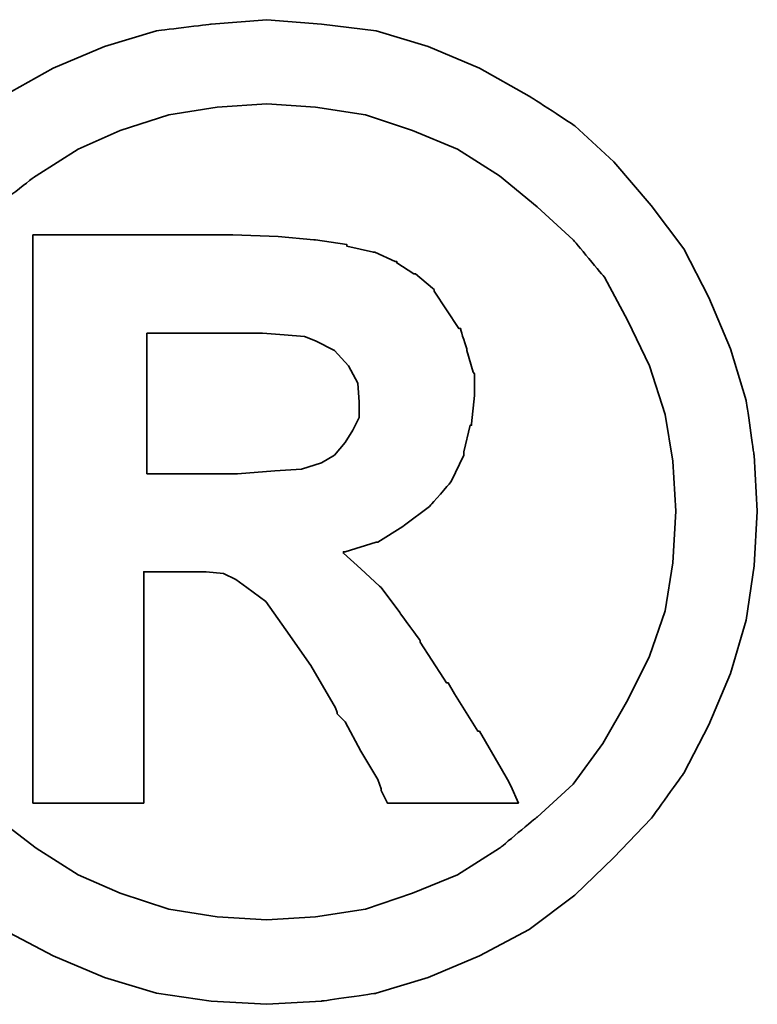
# Model space of a CAD drawing. Header units: millimetres. Extents: x 369 to 638, y 381 to 472.
# Tile 19 of 45: x 564.633 to 565.119, y 416.206 to 416.856. Entities that reach past the tile are written whole.
import ezdxf

# ---------------------------------------------------------------- set-up
doc = ezdxf.new("R2010")
doc.units = ezdxf.units.MM
doc.header["$LTSCALE"] = 0.15
doc.layers.add('DIM', color=4, linetype='CONTINUOUS')
doc.layers.add('layer 1', color=7, linetype='CONTINUOUS')

# ---------------------------------------------------------------- blocks, each defined once
blk = doc.blocks.new('TBI MOTION logo(完整正式版)')
at = {"layer": 'layer 1', "color": 22, "lineweight": 35}
for points, knots in [([(-91.89366, 20.43624), (-91.89366, 20.43624), (-91.91351, 20.77862), (-91.91351, 20.77862), (-91.91351, 20.77862), (-91.91351, 20.77862), (-91.96114, 21.11206), (-91.96114, 21.11206), (-91.96114, 21.11206), (-91.96114, 21.11206), (-92.05641, 21.42764), (-92.05641, 21.42764), (-92.05641, 21.42764), (-92.05641, 21.42764), (-92.18939, 21.74124), (-92.18939, 21.74124), (-92.18939, 21.74124), (-92.18939, 21.74124), (-92.34222, 22.03697), (-92.34222, 22.03697), (-92.34222, 22.03697), (-92.34222, 22.03697), (-92.5407, 22.30294), (-92.5407, 22.30294), (-92.5407, 22.30294), (-92.5407, 22.30294), (-92.76895, 22.5689), (-92.76895, 22.5689), (-92.76895, 22.5689), (-92.76895, 22.5689), (-93.00713, 22.78921), (-93.00713, 22.78921), (-93.00713, 22.78921), (-93.00713, 22.78921), (-93.285, 22.96982), (-93.285, 22.96982), (-93.285, 22.96982), (-93.285, 22.96982), (-93.58867, 23.14051), (-93.58867, 23.14051), (-93.58867, 23.14051), (-93.58867, 23.14051), (-93.90227, 23.2735), (-93.90227, 23.2735), (-93.90227, 23.2735), (-93.90227, 23.2735), (-94.21785, 23.36877), (-94.21785, 23.36877), (-94.21785, 23.36877), (-94.21785, 23.36877), (-94.55129, 23.40846), (-94.55129, 23.40846), (-94.55129, 23.40846), (-94.55129, 23.40846), (-94.88474, 23.43625), (-94.88474, 23.43625), (-94.88474, 23.43625), (-94.88474, 23.43625), (-95.22612, 23.40846), (-95.22612, 23.40846), (-95.22612, 23.40846), (-95.22612, 23.40846), (-95.55956, 23.36877), (-95.55956, 23.36877), (-95.55956, 23.36877), (-95.55956, 23.36877), (-95.87515, 23.2735), (-95.87515, 23.2735), (-95.87515, 23.2735), (-95.87515, 23.2735), (-96.18973, 23.14051), (-96.18973, 23.14051), (-96.18973, 23.14051), (-96.18973, 23.14051), (-96.4944, 22.96982), (-96.4944, 22.96982), (-96.4944, 22.96982), (-96.4944, 22.96982), (-96.77028, 22.78921), (-96.77028, 22.78921), (-96.77028, 22.78921), (-96.77028, 22.78921), (-97.00846, 22.5689), (-97.00846, 22.5689), (-97.00846, 22.5689), (-97.00846, 22.5689), (-97.23671, 22.30294), (-97.23671, 22.30294), (-97.23671, 22.30294), (-97.23671, 22.30294), (-97.43618, 22.03697), (-97.43618, 22.03697), (-97.43618, 22.03697), (-97.43618, 22.03697), (-97.58901, 21.74124), (-97.58901, 21.74124), (-97.58901, 21.74124), (-97.58901, 21.74124), (-97.72298, 21.42764), (-97.72298, 21.42764), (-97.72298, 21.42764), (-97.72298, 21.42764), (-97.81825, 21.11206), (-97.81825, 21.11206), (-97.81825, 21.11206), (-97.81825, 21.11206), (-97.86589, 20.77862), (-97.86589, 20.77862), (-97.86589, 20.77862), (-97.86589, 20.77862), (-97.88375, 20.43624), (-97.88375, 20.43624), (-97.88375, 20.43624), (-97.88375, 20.43624), (-97.86589, 20.1028), (-97.86589, 20.1028), (-97.86589, 20.1028), (-97.86589, 20.1028), (-97.81825, 19.77035), (-97.81825, 19.77035), (-97.81825, 19.77035), (-97.81825, 19.77035), (-97.72298, 19.44583), (-97.72298, 19.44583), (-97.72298, 19.44583), (-97.72298, 19.44583), (-97.58901, 19.13224), (-97.58901, 19.13224), (-97.58901, 19.13224), (-97.58901, 19.13224), (-97.43618, 18.83749), (-97.43618, 18.83749), (-97.43618, 18.83749), (-97.43618, 18.83749), (-97.23671, 18.55963), (-97.23671, 18.55963), (-97.23671, 18.55963), (-97.23671, 18.55963), (-97.00846, 18.32145), (-97.00846, 18.32145), (-97.00846, 18.32145), (-97.00846, 18.32145), (-96.77028, 18.0932), (-96.77028, 18.0932), (-96.77028, 18.0932), (-96.77028, 18.0932), (-96.4944, 17.88381), (-96.4944, 17.88381), (-96.4944, 17.88381), (-96.4944, 17.88381), (-96.18973, 17.72205), (-96.18973, 17.72205), (-96.18973, 17.72205), (-96.18973, 17.72205), (-95.87515, 17.58906), (-95.87515, 17.58906), (-95.87515, 17.58906), (-95.87515, 17.58906), (-95.55956, 17.4938), (-95.55956, 17.4938), (-95.55956, 17.4938), (-95.55956, 17.4938), (-95.22612, 17.44616), (-95.22612, 17.44616), (-95.22612, 17.44616), (-95.22612, 17.44616), (-94.88474, 17.42631), (-94.88474, 17.42631), (-94.88474, 17.42631), (-94.88474, 17.42631), (-94.55129, 17.44616), (-94.55129, 17.44616), (-94.55129, 17.44616), (-94.55129, 17.44616), (-94.21785, 17.4938), (-94.21785, 17.4938), (-94.21785, 17.4938), (-94.21785, 17.4938), (-93.90227, 17.58906), (-93.90227, 17.58906), (-93.90227, 17.58906), (-93.90227, 17.58906), (-93.58867, 17.72205), (-93.58867, 17.72205), (-93.58867, 17.72205), (-93.58867, 17.72205), (-93.285, 17.88381), (-93.285, 17.88381), (-93.285, 17.88381), (-93.285, 17.88381), (-93.00713, 18.0932), (-93.00713, 18.0932), (-93.00713, 18.0932), (-93.00713, 18.0932), (-92.76895, 18.32145), (-92.76895, 18.32145), (-92.76895, 18.32145), (-92.76895, 18.32145), (-92.5407, 18.55963), (-92.5407, 18.55963), (-92.5407, 18.55963), (-92.5407, 18.55963), (-92.34222, 18.83749), (-92.34222, 18.83749), (-92.34222, 18.83749), (-92.34222, 18.83749), (-92.18939, 19.13224), (-92.18939, 19.13224), (-92.18939, 19.13224), (-92.18939, 19.13224), (-92.05641, 19.44583), (-92.05641, 19.44583), (-92.05641, 19.44583), (-92.05641, 19.44583), (-91.96114, 19.77035), (-91.96114, 19.77035), (-91.96114, 19.77035), (-91.96114, 19.77035), (-91.91351, 20.1028), (-91.91351, 20.1028), (-91.91351, 20.1028), (-91.91351, 20.1028), (-91.89366, 20.43624), (-91.89366, 20.43624)], [0, 0, 0, 0, 0.0178571, 0.0178571, 0.0178571, 0.0178572, 0.0357143, 0.0357143, 0.0357143, 0.0357143, 0.0535714, 0.0535714, 0.0535714, 0.0535714, 0.0714286, 0.0714286, 0.0714286, 0.0714286, 0.0892857, 0.0892857, 0.0892857, 0.0892857, 0.1071429, 0.1071429, 0.1071429, 0.1071429, 0.125, 0.125, 0.125, 0.125, 0.1428571, 0.1428571, 0.1428571, 0.1428572, 0.1607143, 0.1607143, 0.1607143, 0.1607143, 0.1785714, 0.1785714, 0.1785714, 0.1785714, 0.1964286, 0.1964286, 0.1964286, 0.1964286, 0.2142857, 0.2142857, 0.2142857, 0.2142857, 0.2321429, 0.2321429, 0.2321429, 0.2321429, 0.25, 0.25, 0.25, 0.25, 0.2678571, 0.2678571, 0.2678571, 0.2678572, 0.2857143, 0.2857143, 0.2857143, 0.2857143, 0.3035714, 0.3035714, 0.3035714, 0.3035714, 0.3214286, 0.3214286, 0.3214286, 0.3214286, 0.3392857, 0.3392857, 0.3392857, 0.3392857, 0.3571429, 0.3571429, 0.3571429, 0.3571429, 0.375, 0.375, 0.375, 0.375, 0.3928571, 0.3928571, 0.3928571, 0.3928572, 0.4107143, 0.4107143, 0.4107143, 0.4107143, 0.4285714, 0.4285714, 0.4285714, 0.4285714, 0.4464286, 0.4464286, 0.4464286, 0.4464286, 0.4642857, 0.4642857, 0.4642857, 0.4642857, 0.4821429, 0.4821429, 0.4821429, 0.4821429, 0.5, 0.5, 0.5, 0.5, 0.5178571, 0.5178571, 0.5178571, 0.5178572, 0.5357143, 0.5357143, 0.5357143, 0.5357143, 0.5535714, 0.5535714, 0.5535714, 0.5535714, 0.5714286, 0.5714286, 0.5714286, 0.5714286, 0.5892857, 0.5892857, 0.5892857, 0.5892857, 0.6071429, 0.6071429, 0.6071429, 0.6071429, 0.625, 0.625, 0.625, 0.625, 0.6428571, 0.6428571, 0.6428571, 0.6428572, 0.6607143, 0.6607143, 0.6607143, 0.6607143, 0.6785714, 0.6785714, 0.6785714, 0.6785714, 0.6964286, 0.6964286, 0.6964286, 0.6964286, 0.7142857, 0.7142857, 0.7142857, 0.7142857, 0.7321429, 0.7321429, 0.7321429, 0.7321429, 0.75, 0.75, 0.75, 0.75, 0.7678571, 0.7678571, 0.7678571, 0.7678572, 0.7857143, 0.7857143, 0.7857143, 0.7857143, 0.8035714, 0.8035714, 0.8035714, 0.8035714, 0.8214286, 0.8214286, 0.8214286, 0.8214286, 0.8392857, 0.8392857, 0.8392857, 0.8392857, 0.8571429, 0.8571429, 0.8571429, 0.8571429, 0.875, 0.875, 0.875, 0.875, 0.8928571, 0.8928571, 0.8928571, 0.8928572, 0.9107143, 0.9107143, 0.9107143, 0.9107143, 0.9285714, 0.9285714, 0.9285714, 0.9285714, 0.9464286, 0.9464286, 0.9464286, 0.9464286, 0.9642857, 0.9642857, 0.9642857, 0.9642857, 0.9821429, 0.9821429, 0.9821429, 0.9821429, 1, 1, 1, 1]), ([(-92.38986, 20.43624), (-92.38986, 20.43624), (-92.40871, 20.74091), (-92.40871, 20.74091), (-92.40871, 20.74091), (-92.40871, 20.74091), (-92.45536, 21.02672), (-92.45536, 21.02672), (-92.45536, 21.02672), (-92.45536, 21.02672), (-92.55063, 21.32245), (-92.55063, 21.32245), (-92.55063, 21.32245), (-92.55063, 21.32245), (-92.68361, 21.59833), (-92.68361, 21.59833), (-92.68361, 21.59833), (-92.68361, 21.59833), (-92.82651, 21.86429), (-92.82651, 21.86429), (-92.82651, 21.86429), (-92.82651, 21.86429), (-93.01705, 22.09255), (-93.01705, 22.09255), (-93.01705, 22.09255), (-93.01705, 22.09255), (-93.23736, 22.29301), (-93.23736, 22.29301), (-93.23736, 22.29301), (-93.23736, 22.29301), (-93.46561, 22.48355), (-93.46561, 22.48355), (-93.46561, 22.48355), (-93.46561, 22.48355), (-93.72165, 22.6463), (-93.72165, 22.6463), (-93.72165, 22.6463), (-93.72165, 22.6463), (-93.99754, 22.75944), (-93.99754, 22.75944), (-93.99754, 22.75944), (-93.99754, 22.75944), (-94.28335, 22.85471), (-94.28335, 22.85471), (-94.28335, 22.85471), (-94.28335, 22.85471), (-94.589, 22.90234), (-94.589, 22.90234), (-94.589, 22.90234), (-94.589, 22.90234), (-94.88474, 22.92219), (-94.88474, 22.92219), (-94.88474, 22.92219), (-94.88474, 22.92219), (-95.1894, 22.90234), (-95.1894, 22.90234), (-95.1894, 22.90234), (-95.1894, 22.90234), (-95.48315, 22.85471), (-95.48315, 22.85471), (-95.48315, 22.85471), (-95.48315, 22.85471), (-95.77988, 22.75944), (-95.77988, 22.75944), (-95.77988, 22.75944), (-95.77988, 22.75944), (-96.03691, 22.6463), (-96.03691, 22.6463), (-96.03691, 22.6463), (-96.03691, 22.6463), (-96.29394, 22.48355), (-96.29394, 22.48355), (-96.29394, 22.48355), (-96.29394, 22.48355), (-96.54203, 22.29301), (-96.54203, 22.29301), (-96.54203, 22.29301), (-96.54203, 22.29301), (-96.75937, 22.09255), (-96.75937, 22.09255), (-96.75937, 22.09255), (-96.75937, 22.09255), (-96.9509, 21.86429), (-96.9509, 21.86429), (-96.9509, 21.86429), (-96.9509, 21.86429), (-97.0938, 21.59833), (-97.0938, 21.59833), (-97.0938, 21.59833), (-97.0938, 21.59833), (-97.21686, 21.32245), (-97.21686, 21.32245), (-97.21686, 21.32245), (-97.21686, 21.32245), (-97.32206, 21.02672), (-97.32206, 21.02672), (-97.32206, 21.02672), (-97.32206, 21.02672), (-97.36076, 20.74091), (-97.36076, 20.74091), (-97.36076, 20.74091), (-97.36076, 20.74091), (-97.37961, 20.43624), (-97.37961, 20.43624), (-97.37961, 20.43624), (-97.37961, 20.43624), (-97.36076, 20.12165), (-97.36076, 20.12165), (-97.36076, 20.12165), (-97.36076, 20.12165), (-97.32206, 19.82791), (-97.32206, 19.82791), (-97.32206, 19.82791), (-97.32206, 19.82791), (-97.21686, 19.55102), (-97.21686, 19.55102), (-97.21686, 19.55102), (-97.21686, 19.55102), (-97.0938, 19.28407), (-97.0938, 19.28407), (-97.0938, 19.28407), (-97.0938, 19.28407), (-96.94098, 19.01811), (-96.94098, 19.01811), (-96.94098, 19.01811), (-96.94098, 19.01811), (-96.75937, 18.77001), (-96.75937, 18.77001), (-96.75937, 18.77001), (-96.75937, 18.77001), (-96.54203, 18.56955), (-96.54203, 18.56955), (-96.54203, 18.56955), (-96.54203, 18.56955), (-96.29394, 18.37901), (-96.29394, 18.37901), (-96.29394, 18.37901), (-96.29394, 18.37901), (-96.03691, 18.21725), (-96.03691, 18.21725), (-96.03691, 18.21725), (-96.03691, 18.21725), (-95.77988, 18.10412), (-95.77988, 18.10412), (-95.77988, 18.10412), (-95.77988, 18.10412), (-95.48315, 18.00786), (-95.48315, 18.00786), (-95.48315, 18.00786), (-95.48315, 18.00786), (-95.1894, 17.96022), (-95.1894, 17.96022), (-95.1894, 17.96022), (-95.1894, 17.96022), (-94.88474, 17.94137), (-94.88474, 17.94137), (-94.88474, 17.94137), (-94.88474, 17.94137), (-94.589, 17.96022), (-94.589, 17.96022), (-94.589, 17.96022), (-94.589, 17.96022), (-94.28335, 18.00786), (-94.28335, 18.00786), (-94.28335, 18.00786), (-94.28335, 18.00786), (-93.99754, 18.10412), (-93.99754, 18.10412), (-93.99754, 18.10412), (-93.99754, 18.10412), (-93.72165, 18.21725), (-93.72165, 18.21725), (-93.72165, 18.21725), (-93.72165, 18.21725), (-93.46561, 18.37901), (-93.46561, 18.37901), (-93.46561, 18.37901), (-93.46561, 18.37901), (-93.23736, 18.56955), (-93.23736, 18.56955), (-93.23736, 18.56955), (-93.23736, 18.56955), (-93.01705, 18.77001), (-93.01705, 18.77001), (-93.01705, 18.77001), (-93.01705, 18.77001), (-92.83644, 19.01811), (-92.83644, 19.01811), (-92.83644, 19.01811), (-92.83644, 19.01811), (-92.68361, 19.28407), (-92.68361, 19.28407), (-92.68361, 19.28407), (-92.68361, 19.28407), (-92.55063, 19.55102), (-92.55063, 19.55102), (-92.55063, 19.55102), (-92.55063, 19.55102), (-92.45536, 19.82791), (-92.45536, 19.82791), (-92.45536, 19.82791), (-92.45536, 19.82791), (-92.40871, 20.12165), (-92.40871, 20.12165), (-92.40871, 20.12165), (-92.40871, 20.12165), (-92.38986, 20.43624), (-92.38986, 20.43624)], [0, 0, 0, 0, 0.0192308, 0.0192308, 0.0192308, 0.0192308, 0.0384615, 0.0384615, 0.0384615, 0.0384615, 0.0576923, 0.0576923, 0.0576923, 0.0576923, 0.0769231, 0.0769231, 0.0769231, 0.0769231, 0.0961538, 0.0961538, 0.0961538, 0.0961539, 0.1153846, 0.1153846, 0.1153846, 0.1153846, 0.1346154, 0.1346154, 0.1346154, 0.1346154, 0.1538462, 0.1538462, 0.1538462, 0.1538462, 0.1730769, 0.1730769, 0.1730769, 0.1730769, 0.1923077, 0.1923077, 0.1923077, 0.1923077, 0.2115385, 0.2115385, 0.2115385, 0.2115385, 0.2307692, 0.2307692, 0.2307692, 0.2307692, 0.25, 0.25, 0.25, 0.25, 0.2692308, 0.2692308, 0.2692308, 0.2692308, 0.2884615, 0.2884615, 0.2884615, 0.2884615, 0.3076923, 0.3076923, 0.3076923, 0.3076923, 0.3269231, 0.3269231, 0.3269231, 0.3269231, 0.3461538, 0.3461538, 0.3461538, 0.3461539, 0.3653846, 0.3653846, 0.3653846, 0.3653846, 0.3846154, 0.3846154, 0.3846154, 0.3846154, 0.4038462, 0.4038462, 0.4038462, 0.4038462, 0.4230769, 0.4230769, 0.4230769, 0.4230769, 0.4423077, 0.4423077, 0.4423077, 0.4423077, 0.4615385, 0.4615385, 0.4615385, 0.4615385, 0.4807692, 0.4807692, 0.4807692, 0.4807692, 0.5, 0.5, 0.5, 0.5, 0.5192308, 0.5192308, 0.5192308, 0.5192308, 0.5384615, 0.5384615, 0.5384615, 0.5384615, 0.5576923, 0.5576923, 0.5576923, 0.5576923, 0.5769231, 0.5769231, 0.5769231, 0.5769231, 0.5961538, 0.5961538, 0.5961538, 0.5961539, 0.6153846, 0.6153846, 0.6153846, 0.6153846, 0.6346154, 0.6346154, 0.6346154, 0.6346154, 0.6538462, 0.6538462, 0.6538462, 0.6538462, 0.6730769, 0.6730769, 0.6730769, 0.6730769, 0.6923077, 0.6923077, 0.6923077, 0.6923077, 0.7115385, 0.7115385, 0.7115385, 0.7115385, 0.7307692, 0.7307692, 0.7307692, 0.7307692, 0.75, 0.75, 0.75, 0.75, 0.7692308, 0.7692308, 0.7692308, 0.7692308, 0.7884615, 0.7884615, 0.7884615, 0.7884615, 0.8076923, 0.8076923, 0.8076923, 0.8076923, 0.8269231, 0.8269231, 0.8269231, 0.8269231, 0.8461538, 0.8461538, 0.8461538, 0.8461539, 0.8653846, 0.8653846, 0.8653846, 0.8653846, 0.8846154, 0.8846154, 0.8846154, 0.8846154, 0.9038462, 0.9038462, 0.9038462, 0.9038462, 0.9230769, 0.9230769, 0.9230769, 0.9230769, 0.9423077, 0.9423077, 0.9423077, 0.9423077, 0.9615385, 0.9615385, 0.9615385, 0.9615385, 0.9807692, 0.9807692, 0.9807692, 0.9807692, 1, 1, 1, 1]), ([(-96.31279, 18.7323), (-96.31279, 18.7323), (-96.31279, 18.77001), (-96.31279, 18.77001), (-96.31279, 18.77001), (-96.31279, 18.77001), (-96.31279, 18.87422), (-96.31279, 18.87422), (-96.31279, 18.87422), (-96.31279, 18.87422), (-96.31279, 19.04689), (-96.31279, 19.04689), (-96.31279, 19.04689), (-96.31279, 19.04689), (-96.31279, 19.25529), (-96.31279, 19.25529), (-96.31279, 19.25529), (-96.31279, 19.25529), (-96.31279, 19.5024), (-96.31279, 19.5024), (-96.31279, 19.5024), (-96.31279, 19.5024), (-96.31279, 19.77035), (-96.31279, 19.77035), (-96.31279, 19.77035), (-96.31279, 19.77035), (-96.31279, 20.37868), (-96.31279, 20.37868), (-96.31279, 20.37868), (-96.31279, 20.37868), (-96.31279, 20.98801), (-96.31279, 20.98801), (-96.31279, 20.98801), (-96.31279, 20.98801), (-96.31279, 21.27482), (-96.31279, 21.27482), (-96.31279, 21.27482), (-96.31279, 21.27482), (-96.31279, 21.52291), (-96.31279, 21.52291), (-96.31279, 21.52291), (-96.31279, 21.52291), (-96.31279, 21.75017), (-96.31279, 21.75017), (-96.31279, 21.75017), (-96.31279, 21.75017), (-96.31279, 21.90399), (-96.31279, 21.90399), (-96.31279, 21.90399), (-96.31279, 21.90399), (-96.31279, 22.0072), (-96.31279, 22.0072), (-96.31279, 22.0072), (-96.31279, 22.0072), (-96.31279, 22.04689), (-96.31279, 22.04689), (-96.31279, 22.04689), (-96.31279, 22.04689), (-96.31279, 22.12232), (-96.31279, 22.12232), (-96.31279, 22.12232), (-96.31279, 22.12232), (-96.2463, 22.12232), (-96.2463, 22.12232), (-96.2463, 22.12232), (-96.2463, 22.12232), (-96.22645, 22.12232), (-96.22645, 22.12232), (-96.22645, 22.12232), (-96.22645, 22.12232), (-96.18973, 22.12232), (-96.18973, 22.12232), (-96.18973, 22.12232), (-96.18973, 22.12232), (-96.05576, 22.12232), (-96.05576, 22.12232), (-96.05576, 22.12232), (-96.05576, 22.12232), (-95.87515, 22.12232), (-95.87515, 22.12232), (-95.87515, 22.12232), (-95.87515, 22.12232), (-95.66476, 22.12232), (-95.66476, 22.12232), (-95.66476, 22.12232), (-95.66476, 22.12232), (-95.44643, 22.12232), (-95.44643, 22.12232), (-95.44643, 22.12232), (-95.44643, 22.12232), (-95.27375, 22.12232), (-95.27375, 22.12232), (-95.27375, 22.12232), (-95.27375, 22.12232), (-95.15963, 22.12232), (-95.15963, 22.12232), (-95.15963, 22.12232), (-95.15963, 22.12232), (-95.12291, 22.12232), (-95.12291, 22.12232), (-95.12291, 22.12232), (-95.12291, 22.12232), (-95.10306, 22.12232), (-95.10306, 22.12232), (-95.10306, 22.12232), (-95.10306, 22.12232), (-95.09314, 22.12232), (-95.09314, 22.12232), (-95.09314, 22.12232), (-95.09314, 22.12232), (-94.81725, 22.1124), (-94.81725, 22.1124), (-94.81725, 22.1124), (-94.81725, 22.1124), (-94.59893, 22.09255), (-94.59893, 22.09255), (-94.59893, 22.09255), (-94.59893, 22.09255), (-94.589, 22.09255), (-94.589, 22.09255), (-94.589, 22.09255), (-94.589, 22.09255), (-94.39846, 22.06476), (-94.39846, 22.06476), (-94.39846, 22.06476), (-94.39846, 22.06476), (-94.39846, 22.05483), (-94.39846, 22.05483), (-94.39846, 22.05483), (-94.39846, 22.05483), (-94.23571, 22.01713), (-94.23571, 22.01713), (-94.23571, 22.01713), (-94.23571, 22.01713), (-94.22777, 22.01713), (-94.22777, 22.01713), (-94.22777, 22.01713), (-94.22777, 22.01713), (-94.10273, 21.96056), (-94.10273, 21.96056), (-94.10273, 21.96056), (-94.10273, 21.96056), (-94.09281, 21.96056), (-94.09281, 21.96056), (-94.09281, 21.96056), (-94.09281, 21.96056), (-94.09281, 21.95162), (-94.09281, 21.95162), (-94.09281, 21.95162), (-94.09281, 21.95162), (-93.9896, 21.88415), (-93.9896, 21.88415), (-93.9896, 21.88415), (-93.9896, 21.88415), (-93.97868, 21.88415), (-93.97868, 21.88415), (-93.97868, 21.88415), (-93.97868, 21.88415), (-93.87448, 21.79781), (-93.87448, 21.79781), (-93.87448, 21.79781), (-93.87448, 21.79781), (-93.86456, 21.78888), (-93.86456, 21.78888), (-93.86456, 21.78888), (-93.86456, 21.78888), (-93.86456, 21.77895), (-93.86456, 21.77895), (-93.86456, 21.77895), (-93.86456, 21.77895), (-93.78913, 21.66483), (-93.78913, 21.66483), (-93.78913, 21.66483), (-93.78913, 21.66483), (-93.71371, 21.5507), (-93.71371, 21.5507), (-93.71371, 21.5507), (-93.71371, 21.5507), (-93.7028, 21.5507), (-93.7028, 21.5507), (-93.7028, 21.5507), (-93.7028, 21.5507), (-93.7028, 21.54078), (-93.7028, 21.54078), (-93.7028, 21.54078), (-93.7028, 21.54078), (-93.66608, 21.42764), (-93.66608, 21.42764), (-93.66608, 21.42764), (-93.66608, 21.42764), (-93.66608, 21.41772), (-93.66608, 21.41772), (-93.66608, 21.41772), (-93.66608, 21.41772), (-93.62638, 21.28474), (-93.62638, 21.28474), (-93.62638, 21.28474), (-93.62638, 21.28474), (-93.61844, 21.27482), (-93.61844, 21.27482), (-93.61844, 21.27482), (-93.61844, 21.27482), (-93.61844, 21.14977), (-93.61844, 21.14977), (-93.61844, 21.14977), (-93.61844, 21.14977), (-93.61844, 21.14183), (-93.61844, 21.14183), (-93.61844, 21.14183), (-93.61844, 21.14183), (-93.6363, 20.96915), (-93.6363, 20.96915), (-93.6363, 20.96915), (-93.6363, 20.96915), (-93.6363, 20.96122), (-93.6363, 20.96122), (-93.6363, 20.96122), (-93.6363, 20.96122), (-93.64623, 20.96122), (-93.64623, 20.96122), (-93.64623, 20.96122), (-93.64623, 20.96122), (-93.68493, 20.79847), (-93.68493, 20.79847), (-93.68493, 20.79847), (-93.68493, 20.79847), (-93.68493, 20.78854), (-93.68493, 20.78854), (-93.68493, 20.78854), (-93.68493, 20.78854), (-93.68493, 20.77862), (-93.68493, 20.77862), (-93.68493, 20.77862), (-93.68493, 20.77862), (-93.76135, 20.61785), (-93.76135, 20.61785), (-93.76135, 20.61785), (-93.76135, 20.61785), (-93.76929, 20.60693), (-93.76929, 20.60693), (-93.76929, 20.60693), (-93.76929, 20.60693), (-93.8844, 20.47495), (-93.8844, 20.47495), (-93.8844, 20.47495), (-93.8844, 20.47495), (-93.89433, 20.46502), (-93.89433, 20.46502), (-93.89433, 20.46502), (-93.89433, 20.46502), (-94.04517, 20.34991), (-94.04517, 20.34991), (-94.04517, 20.34991), (-94.04517, 20.34991), (-94.05509, 20.34197), (-94.05509, 20.34197), (-94.05509, 20.34197), (-94.05509, 20.34197), (-94.20792, 20.2467), (-94.20792, 20.2467), (-94.20792, 20.2467), (-94.20792, 20.2467), (-94.21785, 20.2467), (-94.21785, 20.2467), (-94.21785, 20.2467), (-94.21785, 20.2467), (-94.40839, 20.18913), (-94.40839, 20.18913), (-94.40839, 20.18913), (-94.40839, 20.18913), (-94.41831, 20.18913), (-94.41831, 20.18913), (-94.41831, 20.18913), (-94.41831, 20.18913), (-94.41831, 20.17921), (-94.41831, 20.17921), (-94.41831, 20.17921), (-94.41831, 20.17921), (-94.31312, 20.08394), (-94.31312, 20.08394), (-94.31312, 20.08394), (-94.31312, 20.08394), (-94.198, 19.97875), (-94.198, 19.97875), (-94.198, 19.97875), (-94.198, 19.97875), (-94.18907, 19.97081), (-94.18907, 19.97081), (-94.18907, 19.97081), (-94.18907, 19.97081), (-94.07494, 19.81798), (-94.07494, 19.81798), (-94.07494, 19.81798), (-94.07494, 19.81798), (-93.9499, 19.6453), (-93.9499, 19.6453), (-93.9499, 19.6453), (-93.9499, 19.6453), (-93.9499, 19.63736), (-93.9499, 19.63736), (-93.9499, 19.63736), (-93.9499, 19.63736), (-93.80799, 19.41705), (-93.80799, 19.41705), (-93.80799, 19.41705), (-93.80799, 19.41705), (-93.78913, 19.38828), (-93.78913, 19.38828), (-93.78913, 19.38828), (-93.78913, 19.38828), (-93.77921, 19.38828), (-93.77921, 19.38828), (-93.77921, 19.38828), (-93.77921, 19.38828), (-93.7415, 19.32178), (-93.7415, 19.32178), (-93.7415, 19.32178), (-93.7415, 19.32178), (-93.59859, 19.09353), (-93.59859, 19.09353), (-93.59859, 19.09353), (-93.59859, 19.09353), (-93.58867, 19.09353), (-93.58867, 19.09353), (-93.58867, 19.09353), (-93.58867, 19.09353), (-93.45569, 18.86528), (-93.45569, 18.86528), (-93.45569, 18.86528), (-93.45569, 18.86528), (-93.41798, 18.7978), (-93.41798, 18.7978), (-93.41798, 18.7978), (-93.41798, 18.7978), (-93.39813, 18.76009), (-93.39813, 18.76009), (-93.39813, 18.76009), (-93.39813, 18.76009), (-93.3505, 18.6549), (-93.3505, 18.6549), (-93.3505, 18.6549), (-93.3505, 18.6549), (-93.45569, 18.6549), (-93.45569, 18.6549), (-93.45569, 18.6549), (-93.45569, 18.6549), (-93.47454, 18.6549), (-93.47454, 18.6549), (-93.47454, 18.6549), (-93.47454, 18.6549), (-93.56088, 18.6549), (-93.56088, 18.6549), (-93.56088, 18.6549), (-93.56088, 18.6549), (-93.78913, 18.6549), (-93.78913, 18.6549), (-93.78913, 18.6549), (-93.78913, 18.6549), (-94.01738, 18.6549), (-94.01738, 18.6549), (-94.01738, 18.6549), (-94.01738, 18.6549), (-94.09281, 18.6549), (-94.09281, 18.6549), (-94.09281, 18.6549), (-94.09281, 18.6549), (-94.11265, 18.6549), (-94.11265, 18.6549), (-94.11265, 18.6549), (-94.11265, 18.6549), (-94.15036, 18.6549), (-94.15036, 18.6549), (-94.15036, 18.6549), (-94.15036, 18.6549), (-94.17021, 18.69459), (-94.17021, 18.69459), (-94.17021, 18.69459), (-94.17021, 18.69459), (-94.18907, 18.7323), (-94.18907, 18.7323), (-94.18907, 18.7323), (-94.18907, 18.7323), (-94.18907, 18.74223), (-94.18907, 18.74223), (-94.18907, 18.74223), (-94.18907, 18.74223), (-94.20792, 18.7978), (-94.20792, 18.7978), (-94.20792, 18.7978), (-94.20792, 18.7978), (-94.31312, 18.97048), (-94.31312, 18.97048), (-94.31312, 18.97048), (-94.31312, 18.97048), (-94.40839, 19.1501), (-94.40839, 19.1501), (-94.40839, 19.1501), (-94.40839, 19.1501), (-94.4461, 19.1888), (-94.4461, 19.1888), (-94.4461, 19.1888), (-94.4461, 19.1888), (-94.45602, 19.19873), (-94.45602, 19.19873), (-94.45602, 19.19873), (-94.45602, 19.19873), (-94.45602, 19.20766), (-94.45602, 19.20766), (-94.45602, 19.20766), (-94.45602, 19.20766), (-94.46595, 19.23644), (-94.46595, 19.23644), (-94.46595, 19.23644), (-94.46595, 19.23644), (-94.61679, 19.49347), (-94.61679, 19.49347), (-94.61679, 19.49347), (-94.61679, 19.49347), (-94.76962, 19.7118), (-94.76962, 19.7118), (-94.76962, 19.7118), (-94.76962, 19.7118), (-94.89268, 19.88447), (-94.89268, 19.88447), (-94.89268, 19.88447), (-94.89268, 19.88447), (-95.00779, 19.97081), (-95.00779, 19.97081), (-95.00779, 19.97081), (-95.00779, 19.97081), (-95.07528, 20.01845), (-95.07528, 20.01845), (-95.07528, 20.01845), (-95.07528, 20.01845), (-95.1507, 20.05616), (-95.1507, 20.05616), (-95.1507, 20.05616), (-95.1507, 20.05616), (-95.2549, 20.06608), (-95.2549, 20.06608), (-95.2549, 20.06608), (-95.2549, 20.06608), (-95.38887, 20.06608), (-95.38887, 20.06608), (-95.38887, 20.06608), (-95.38887, 20.06608), (-95.40872, 20.06608), (-95.40872, 20.06608), (-95.40872, 20.06608), (-95.40872, 20.06608), (-95.42658, 20.06608), (-95.42658, 20.06608), (-95.42658, 20.06608), (-95.42658, 20.06608), (-95.5417, 20.06608), (-95.5417, 20.06608), (-95.5417, 20.06608), (-95.5417, 20.06608), (-95.63697, 20.06608), (-95.63697, 20.06608), (-95.63697, 20.06608), (-95.63697, 20.06608), (-95.63697, 19.99761), (-95.63697, 19.99761), (-95.63697, 19.99761), (-95.63697, 19.99761), (-95.63697, 19.92318), (-95.63697, 19.92318), (-95.63697, 19.92318), (-95.63697, 19.92318), (-95.63697, 19.69294), (-95.63697, 19.69294), (-95.63697, 19.69294), (-95.63697, 19.69294), (-95.63697, 19.44583), (-95.63697, 19.44583), (-95.63697, 19.44583), (-95.63697, 19.44583), (-95.63697, 19.17888), (-95.63697, 19.17888), (-95.63697, 19.17888), (-95.63697, 19.17888), (-95.63697, 18.96055), (-95.63697, 18.96055), (-95.63697, 18.96055), (-95.63697, 18.96055), (-95.63697, 18.87422), (-95.63697, 18.87422), (-95.63697, 18.87422), (-95.63697, 18.87422), (-95.63697, 18.80773), (-95.63697, 18.80773), (-95.63697, 18.80773), (-95.63697, 18.80773), (-95.63697, 18.75017), (-95.63697, 18.75017), (-95.63697, 18.75017), (-95.63697, 18.75017), (-95.63697, 18.7323), (-95.63697, 18.7323), (-95.63697, 18.7323), (-95.63697, 18.7323), (-95.63697, 18.6549), (-95.63697, 18.6549), (-95.63697, 18.6549), (-95.63697, 18.6549), (-95.70247, 18.6549), (-95.70247, 18.6549), (-95.70247, 18.6549), (-95.70247, 18.6549), (-95.72232, 18.6549), (-95.72232, 18.6549), (-95.72232, 18.6549), (-95.72232, 18.6549), (-95.77988, 18.6549), (-95.77988, 18.6549), (-95.77988, 18.6549), (-95.77988, 18.6549), (-95.97835, 18.6549), (-95.97835, 18.6549), (-95.97835, 18.6549), (-95.97835, 18.6549), (-96.15103, 18.6549), (-96.15103, 18.6549), (-96.15103, 18.6549), (-96.15103, 18.6549), (-96.2076, 18.6549), (-96.2076, 18.6549), (-96.2076, 18.6549), (-96.2076, 18.6549), (-96.2463, 18.6549), (-96.2463, 18.6549), (-96.2463, 18.6549), (-96.2463, 18.6549), (-96.31279, 18.6549), (-96.31279, 18.6549), (-96.31279, 18.6549), (-96.31279, 18.6549), (-96.31279, 18.7323), (-96.31279, 18.7323)], [0, 0, 0, 0, 0.0074074, 0.0074074, 0.0074074, 0.0074074, 0.0148148, 0.0148148, 0.0148148, 0.0148148, 0.0222222, 0.0222222, 0.0222222, 0.0222222, 0.0296296, 0.0296296, 0.0296296, 0.0296296, 0.037037, 0.037037, 0.037037, 0.037037, 0.0444444, 0.0444444, 0.0444444, 0.0444445, 0.0518519, 0.0518519, 0.0518519, 0.0518519, 0.0592593, 0.0592593, 0.0592593, 0.0592593, 0.0666667, 0.0666667, 0.0666667, 0.0666667, 0.0740741, 0.0740741, 0.0740741, 0.0740741, 0.0814815, 0.0814815, 0.0814815, 0.0814815, 0.0888889, 0.0888889, 0.0888889, 0.0888889, 0.0962963, 0.0962963, 0.0962963, 0.0962963, 0.1037037, 0.1037037, 0.1037037, 0.1037037, 0.1111111, 0.1111111, 0.1111111, 0.1111111, 0.1185185, 0.1185185, 0.1185185, 0.1185185, 0.1259259, 0.1259259, 0.1259259, 0.1259259, 0.1333333, 0.1333333, 0.1333333, 0.1333333, 0.1407407, 0.1407407, 0.1407407, 0.1407408, 0.1481481, 0.1481481, 0.1481481, 0.1481482, 0.1555556, 0.1555556, 0.1555556, 0.1555556, 0.162963, 0.162963, 0.162963, 0.162963, 0.1703704, 0.1703704, 0.1703704, 0.1703704, 0.1777778, 0.1777778, 0.1777778, 0.1777778, 0.1851852, 0.1851852, 0.1851852, 0.1851852, 0.1925926, 0.1925926, 0.1925926, 0.1925926, 0.2, 0.2, 0.2, 0.2, 0.2074074, 0.2074074, 0.2074074, 0.2074074, 0.2148148, 0.2148148, 0.2148148, 0.2148148, 0.2222222, 0.2222222, 0.2222222, 0.2222222, 0.2296296, 0.2296296, 0.2296296, 0.2296296, 0.237037, 0.237037, 0.237037, 0.237037, 0.2444444, 0.2444444, 0.2444444, 0.2444445, 0.2518519, 0.2518519, 0.2518519, 0.2518519, 0.2592593, 0.2592593, 0.2592593, 0.2592593, 0.2666667, 0.2666667, 0.2666667, 0.2666667, 0.2740741, 0.2740741, 0.2740741, 0.2740741, 0.2814815, 0.2814815, 0.2814815, 0.2814815, 0.2888889, 0.2888889, 0.2888889, 0.2888889, 0.2962963, 0.2962963, 0.2962963, 0.2962963, 0.3037037, 0.3037037, 0.3037037, 0.3037037, 0.3111111, 0.3111111, 0.3111111, 0.3111111, 0.3185185, 0.3185185, 0.3185185, 0.3185185, 0.3259259, 0.3259259, 0.3259259, 0.3259259, 0.3333333, 0.3333333, 0.3333333, 0.3333333, 0.3407407, 0.3407407, 0.3407407, 0.3407408, 0.3481481, 0.3481481, 0.3481481, 0.3481482, 0.3555556, 0.3555556, 0.3555556, 0.3555556, 0.362963, 0.362963, 0.362963, 0.362963, 0.3703704, 0.3703704, 0.3703704, 0.3703704, 0.3777778, 0.3777778, 0.3777778, 0.3777778, 0.3851852, 0.3851852, 0.3851852, 0.3851852, 0.3925926, 0.3925926, 0.3925926, 0.3925926, 0.4, 0.4, 0.4, 0.4, 0.4074074, 0.4074074, 0.4074074, 0.4074074, 0.4148148, 0.4148148, 0.4148148, 0.4148148, 0.4222222, 0.4222222, 0.4222222, 0.4222222, 0.4296296, 0.4296296, 0.4296296, 0.4296296, 0.437037, 0.437037, 0.437037, 0.437037, 0.4444444, 0.4444444, 0.4444444, 0.4444445, 0.4518519, 0.4518519, 0.4518519, 0.4518519, 0.4592593, 0.4592593, 0.4592593, 0.4592593, 0.4666667, 0.4666667, 0.4666667, 0.4666667, 0.4740741, 0.4740741, 0.4740741, 0.4740741, 0.4814815, 0.4814815, 0.4814815, 0.4814815, 0.4888889, 0.4888889, 0.4888889, 0.4888889, 0.4962963, 0.4962963, 0.4962963, 0.4962963, 0.5037037, 0.5037037, 0.5037037, 0.5037037, 0.5111111, 0.5111111, 0.5111111, 0.5111111, 0.5185185, 0.5185185, 0.5185185, 0.5185185, 0.5259259, 0.5259259, 0.5259259, 0.5259259, 0.5333333, 0.5333333, 0.5333333, 0.5333333, 0.5407407, 0.5407407, 0.5407407, 0.5407408, 0.5481481, 0.5481481, 0.5481481, 0.5481482, 0.5555556, 0.5555556, 0.5555556, 0.5555556, 0.562963, 0.562963, 0.562963, 0.562963, 0.5703704, 0.5703704, 0.5703704, 0.5703704, 0.5777778, 0.5777778, 0.5777778, 0.5777778, 0.5851852, 0.5851852, 0.5851852, 0.5851852, 0.5925926, 0.5925926, 0.5925926, 0.5925926, 0.6, 0.6, 0.6, 0.6, 0.6074074, 0.6074074, 0.6074074, 0.6074074, 0.6148148, 0.6148148, 0.6148148, 0.6148148, 0.6222222, 0.6222222, 0.6222222, 0.6222222, 0.6296296, 0.6296296, 0.6296296, 0.6296296, 0.637037, 0.637037, 0.637037, 0.637037, 0.6444444, 0.6444444, 0.6444444, 0.6444445, 0.6518519, 0.6518519, 0.6518519, 0.6518519, 0.6592593, 0.6592593, 0.6592593, 0.6592593, 0.6666667, 0.6666667, 0.6666667, 0.6666667, 0.6740741, 0.6740741, 0.6740741, 0.6740741, 0.6814815, 0.6814815, 0.6814815, 0.6814815, 0.6888889, 0.6888889, 0.6888889, 0.6888889, 0.6962963, 0.6962963, 0.6962963, 0.6962963, 0.7037037, 0.7037037, 0.7037037, 0.7037037, 0.7111111, 0.7111111, 0.7111111, 0.7111111, 0.7185185, 0.7185185, 0.7185185, 0.7185185, 0.7259259, 0.7259259, 0.7259259, 0.7259259, 0.7333333, 0.7333333, 0.7333333, 0.7333333, 0.7407407, 0.7407407, 0.7407407, 0.7407408, 0.7481481, 0.7481481, 0.7481481, 0.7481482, 0.7555556, 0.7555556, 0.7555556, 0.7555556, 0.762963, 0.762963, 0.762963, 0.762963, 0.7703704, 0.7703704, 0.7703704, 0.7703704, 0.7777778, 0.7777778, 0.7777778, 0.7777778, 0.7851852, 0.7851852, 0.7851852, 0.7851852, 0.7925926, 0.7925926, 0.7925926, 0.7925926, 0.8, 0.8, 0.8, 0.8, 0.8074074, 0.8074074, 0.8074074, 0.8074074, 0.8148148, 0.8148148, 0.8148148, 0.8148148, 0.8222222, 0.8222222, 0.8222222, 0.8222222, 0.8296296, 0.8296296, 0.8296296, 0.8296296, 0.837037, 0.837037, 0.837037, 0.837037, 0.8444444, 0.8444444, 0.8444444, 0.8444445, 0.8518519, 0.8518519, 0.8518519, 0.8518519, 0.8592593, 0.8592593, 0.8592593, 0.8592593, 0.8666667, 0.8666667, 0.8666667, 0.8666667, 0.8740741, 0.8740741, 0.8740741, 0.8740741, 0.8814815, 0.8814815, 0.8814815, 0.8814815, 0.8888889, 0.8888889, 0.8888889, 0.8888889, 0.8962963, 0.8962963, 0.8962963, 0.8962963, 0.9037037, 0.9037037, 0.9037037, 0.9037037, 0.9111111, 0.9111111, 0.9111111, 0.9111111, 0.9185185, 0.9185185, 0.9185185, 0.9185185, 0.9259259, 0.9259259, 0.9259259, 0.9259259, 0.9333333, 0.9333333, 0.9333333, 0.9333333, 0.9407407, 0.9407407, 0.9407407, 0.9407408, 0.9481481, 0.9481481, 0.9481481, 0.9481482, 0.9555556, 0.9555556, 0.9555556, 0.9555556, 0.962963, 0.962963, 0.962963, 0.962963, 0.9703704, 0.9703704, 0.9703704, 0.9703704, 0.9777778, 0.9777778, 0.9777778, 0.9777778, 0.9851852, 0.9851852, 0.9851852, 0.9851852, 0.9925926, 0.9925926, 0.9925926, 0.9925926, 1, 1, 1, 1]), ([(-95.61712, 21.52291), (-95.61712, 21.52291), (-95.61712, 21.44551), (-95.61712, 21.44551), (-95.61712, 21.44551), (-95.61712, 21.44551), (-95.61712, 21.27482), (-95.61712, 21.27482), (-95.61712, 21.27482), (-95.61712, 21.27482), (-95.61712, 21.08328), (-95.61712, 21.08328), (-95.61712, 21.08328), (-95.61712, 21.08328), (-95.61712, 20.91358), (-95.61712, 20.91358), (-95.61712, 20.91358), (-95.61712, 20.91358), (-95.61712, 20.74091), (-95.61712, 20.74091), (-95.61712, 20.74091), (-95.61712, 20.74091), (-95.61712, 20.66449), (-95.61712, 20.66449), (-95.61712, 20.66449), (-95.61712, 20.66449), (-95.59926, 20.66449), (-95.59926, 20.66449), (-95.59926, 20.66449), (-95.59926, 20.66449), (-95.38887, 20.66449), (-95.38887, 20.66449), (-95.38887, 20.66449), (-95.38887, 20.66449), (-95.15963, 20.66449), (-95.15963, 20.66449), (-95.15963, 20.66449), (-95.15963, 20.66449), (-95.08421, 20.66449), (-95.08421, 20.66449), (-95.08421, 20.66449), (-95.08421, 20.66449), (-95.06535, 20.66449), (-95.06535, 20.66449), (-95.06535, 20.66449), (-95.06535, 20.66449), (-94.8371, 20.68335), (-94.8371, 20.68335), (-94.8371, 20.68335), (-94.8371, 20.68335), (-94.67435, 20.69327), (-94.67435, 20.69327), (-94.67435, 20.69327), (-94.67435, 20.69327), (-94.55129, 20.73098), (-94.55129, 20.73098), (-94.55129, 20.73098), (-94.55129, 20.73098), (-94.47389, 20.77862), (-94.47389, 20.77862), (-94.47389, 20.77862), (-94.47389, 20.77862), (-94.40839, 20.85503), (-94.40839, 20.85503), (-94.40839, 20.85503), (-94.40839, 20.85503), (-94.36075, 20.93145), (-94.36075, 20.93145), (-94.36075, 20.93145), (-94.36075, 20.93145), (-94.32304, 21.00885), (-94.32304, 21.00885), (-94.32304, 21.00885), (-94.32304, 21.00885), (-94.32304, 21.10214), (-94.32304, 21.10214), (-94.32304, 21.10214), (-94.32304, 21.10214), (-94.33098, 21.21726), (-94.33098, 21.21726), (-94.33098, 21.21726), (-94.33098, 21.21726), (-94.38854, 21.32245), (-94.38854, 21.32245), (-94.38854, 21.32245), (-94.38854, 21.32245), (-94.47389, 21.41772), (-94.47389, 21.41772), (-94.47389, 21.41772), (-94.47389, 21.41772), (-94.589, 21.47528), (-94.589, 21.47528), (-94.589, 21.47528), (-94.589, 21.47528), (-94.65549, 21.50306), (-94.65549, 21.50306), (-94.65549, 21.50306), (-94.65549, 21.50306), (-94.77954, 21.51299), (-94.77954, 21.51299), (-94.77954, 21.51299), (-94.77954, 21.51299), (-94.91252, 21.52291), (-94.91252, 21.52291), (-94.91252, 21.52291), (-94.91252, 21.52291), (-95.10306, 21.52291), (-95.10306, 21.52291), (-95.10306, 21.52291), (-95.10306, 21.52291), (-95.12291, 21.52291), (-95.12291, 21.52291), (-95.12291, 21.52291), (-95.12291, 21.52291), (-95.19833, 21.52291), (-95.19833, 21.52291), (-95.19833, 21.52291), (-95.19833, 21.52291), (-95.40872, 21.52291), (-95.40872, 21.52291), (-95.40872, 21.52291), (-95.40872, 21.52291), (-95.59926, 21.52291), (-95.59926, 21.52291), (-95.59926, 21.52291), (-95.59926, 21.52291), (-95.61712, 21.52291), (-95.61712, 21.52291)], [0, 0, 0, 0, 0.03125, 0.03125, 0.03125, 0.03125, 0.0625, 0.0625, 0.0625, 0.0625, 0.09375, 0.09375, 0.09375, 0.09375, 0.125, 0.125, 0.125, 0.125, 0.15625, 0.15625, 0.15625, 0.15625, 0.1875, 0.1875, 0.1875, 0.1875, 0.21875, 0.21875, 0.21875, 0.21875, 0.25, 0.25, 0.25, 0.25, 0.28125, 0.28125, 0.28125, 0.28125, 0.3125, 0.3125, 0.3125, 0.3125, 0.34375, 0.34375, 0.34375, 0.34375, 0.375, 0.375, 0.375, 0.375, 0.40625, 0.40625, 0.40625, 0.40625, 0.4375, 0.4375, 0.4375, 0.4375, 0.46875, 0.46875, 0.46875, 0.46875, 0.5, 0.5, 0.5, 0.5, 0.53125, 0.53125, 0.53125, 0.53125, 0.5625, 0.5625, 0.5625, 0.5625, 0.59375, 0.59375, 0.59375, 0.59375, 0.625, 0.625, 0.625, 0.625, 0.65625, 0.65625, 0.65625, 0.65625, 0.6875, 0.6875, 0.6875, 0.6875, 0.71875, 0.71875, 0.71875, 0.71875, 0.75, 0.75, 0.75, 0.75, 0.78125, 0.78125, 0.78125, 0.78125, 0.8125, 0.8125, 0.8125, 0.8125, 0.84375, 0.84375, 0.84375, 0.84375, 0.875, 0.875, 0.875, 0.875, 0.90625, 0.90625, 0.90625, 0.90625, 0.9375, 0.9375, 0.9375, 0.9375, 0.96875, 0.96875, 0.96875, 0.96875, 1, 1, 1, 1])]:
    blk.add_open_spline(points, degree=3, knots=knots, dxfattribs=at)

msp = doc.modelspace()

# ---------------------------------------------------------------- block references
at = {"layer": 'DIM', "color": 7, "xscale": 0.1080406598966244, "yscale": 0.1080406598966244, "zscale": 0.1080406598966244}
msp.add_blockref('TBI MOTION logo(完整正式版)', (575.04696, 414.32365), dxfattribs=at)

doc.saveas('drawing.dxf')
